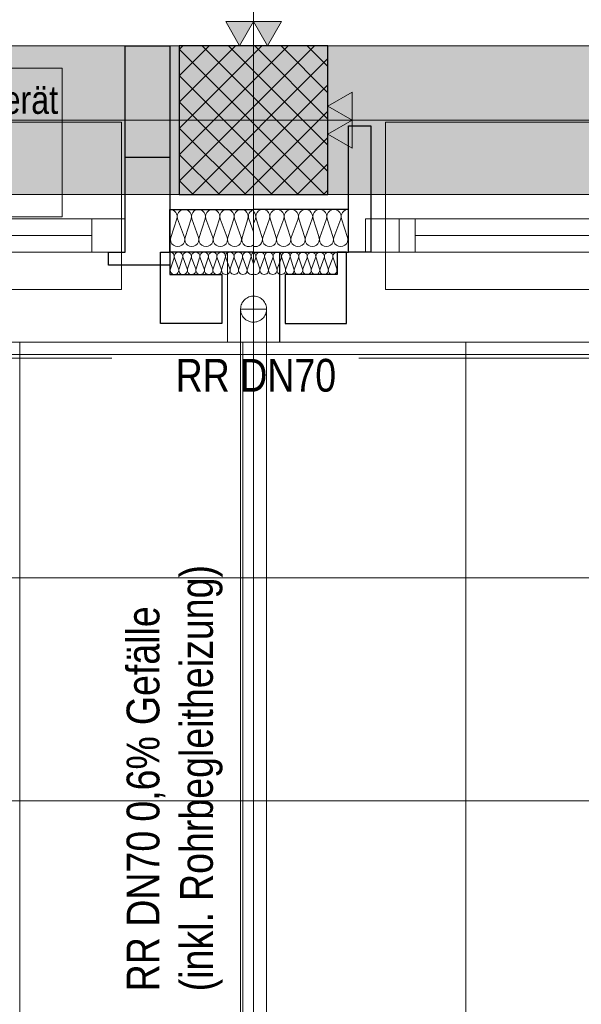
# Model space of a CAD drawing. Extents: x -620 to 300, y 62 to 1107.
# Tile 28 of 256: x -138 to -108, y 330 to 382. Entities that reach past the tile are written whole.
import ezdxf
from ezdxf.lldxf.tags import DXFTag

# ---------------------------------------------------------------- set-up
doc = ezdxf.new("R2010")
doc.units = 0
doc.layers.get('0').update_dxf_attribs({"lineweight": 35})
for name, color, linetype, lineweight, true_color in [('30 -33 Aussenwände- 3 Aussenstützen', 7, 'Continuous', 50, 0x0000dd), ('30 -33 Aussenwände- 7 Fassade_ Elemente', 7, 'Continuous', 9, 0x00aacc), ('30 -35 Decken- 1 Konstruktion-Träger- Stahlbeton', 7, 'grob-A06G9FRA8I', 13, 0x33aa00), ('40 -41 Abwasser_Wasser_Gas- 1 Abwasser + sanitäre Anlagen', 7, 'Continuous', 9, 0xff6633), ('70 -72 Beschriftung- 1 Beschriftung allgemein', 7, 'Continuous', 9, 0xff6633), ('70 -72 Beschriftung- 2 Beschriftung Bauteile', 7, 'Continuous', 9, 0x9999ff)]:
    doc.layers.add(name, color=color, linetype=linetype, lineweight=lineweight, true_color=true_color)
for name, color, linetype, lineweight in [('40 -41 Abwasser_Wasser_Gas- 2 Wasser-1', 7, 'Continuous', 15), ('60- 61 allgemeine Ausstattung- 4 Terrassen', 7, 'Continuous', 9), ('70 -71 Achsen- 1 Gebäudeachsen', 7, 'STRICHPUNKT2-A06G9FR98I', 18)]:
    doc.layers.add(name, color=color, linetype=linetype, lineweight=lineweight)
doc.layers.add('iwb_Schraffur_Unterzug', color=7, linetype='Continuous', lineweight=5, true_color=0xffffcc, plot=False)
doc.styles.get("Standard").update_dxf_attribs({"font": 'ARIALN.TTF'})
tags = doc.linetypes.add('grob-A06G9FRA8I', pattern=[14, 3, -8, 3]).pattern_tags.tags
tags[8:9] = [DXFTag(74, 4), DXFTag(75, 0), DXFTag(340, '0'), DXFTag(46, 0.0), DXFTag(50, 0.0), DXFTag(44, 0.0), DXFTag(45, 0.0)]
tags[6:7] = [DXFTag(74, 4), DXFTag(75, 0), DXFTag(340, '0'), DXFTag(46, 0.0), DXFTag(50, 0.0), DXFTag(44, 0.0), DXFTag(45, 0.0)]
tags[4:5] = [DXFTag(74, 4), DXFTag(75, 0), DXFTag(340, '0'), DXFTag(46, 0.0), DXFTag(50, 0.0), DXFTag(44, 0.0), DXFTag(45, 0.0)]
tags = doc.linetypes.add('STRICHPUNKT2-A06G9FR98I', pattern=[12.7, 6.35, -3.175, 0, -3.175]).pattern_tags.tags
tags[10:11] = [DXFTag(74, 4), DXFTag(75, 0), DXFTag(340, '0'), DXFTag(46, 0.0), DXFTag(50, 0.0), DXFTag(44, 0.0), DXFTag(45, 0.0)]
tags[8:9] = [DXFTag(74, 4), DXFTag(75, 0), DXFTag(340, '0'), DXFTag(46, 0.0), DXFTag(50, 0.0), DXFTag(44, 0.0), DXFTag(45, 0.0)]
tags[6:7] = [DXFTag(74, 4), DXFTag(75, 0), DXFTag(340, '0'), DXFTag(46, 0.0), DXFTag(50, 0.0), DXFTag(44, 0.0), DXFTag(45, 0.0)]
tags[4:5] = [DXFTag(74, 4), DXFTag(75, 0), DXFTag(340, '0'), DXFTag(46, 0.0), DXFTag(50, 0.0), DXFTag(44, 0.0), DXFTag(45, 0.0)]

# ---------------------------------------------------------------- blocks, each defined once
blk = doc.blocks.new('Referenz-A06G9FRB8I')
at = {"layer": '30 -33 Aussenwände- 3 Aussenstützen', "color": 0, "lineweight": 9}
for p, q in [((-129.575, 380.849), (-129.372, 381.053)), ((-129.575, 379.435), (-127.957, 381.053)), ((-129.575, 378.021), (-126.543, 381.053)), ((-129.575, 376.607), (-125.129, 381.053)), ((-129.575, 375.193), (-123.715, 381.053)), ((-129.575, 373.778), (-122.301, 381.053)), ((-129.575, 380.873), (-121.755, 373.053)), ((-128.341, 381.053), (-121.575, 374.287)), ((-126.927, 381.053), (-121.575, 375.702)), ((-125.513, 381.053), (-121.575, 377.116)), ((-124.098, 381.053), (-121.575, 378.53)), ((-122.684, 381.053), (-121.575, 379.944)), ((-128.886, 373.053), (-121.575, 380.364)), ((-129.575, 379.459), (-123.17, 373.053)), ((-127.472, 373.053), (-121.575, 378.95)), ((-129.575, 378.045), (-124.584, 373.053)), ((-125.575, 378.053), (-125.575, 376.053)), ((-126.058, 373.053), (-121.575, 377.536)), ((-126.575, 377.053), (-124.575, 377.053)), ((-129.575, 376.631), (-125.998, 373.053)), ((-124.644, 373.053), (-121.575, 376.121)), ((-129.575, 375.216), (-127.412, 373.053)), ((-123.23, 373.053), (-121.575, 374.707)), ((-129.575, 373.802), (-128.826, 373.053)), ((-121.815, 373.053), (-121.575, 373.293))]:
    blk.add_line(p, q, dxfattribs=at)
at = {"layer": '30 -33 Aussenwände- 3 Aussenstützen', "color": 0, "linetype": 'Continuous', "lineweight": -2, "ltscale": 0.25}
for p, q in [((-121.575, 381.053), (-129.575, 381.053)), ((-129.575, 381.053), (-129.575, 373.053)), ((-121.575, 373.053), (-121.575, 381.053)), ((-129.575, 373.053), (-121.575, 373.053))]:
    blk.add_line(p, q, dxfattribs=at)
at = {"layer": '30 -33 Aussenwände- 7 Fassade_ Elemente', "color": 0, "linetype": 'Continuous', "ltscale": 0.13}
for p, q in [((-286.075, 381.053), (-130.075, 381.053)), ((-130.075, 381.053), (-130.075, 369.953)), ((-125.575, 376.053), (-125.575, 378.053)), ((-124.575, 377.053), (-126.575, 377.053)), ((-156.875, 371.753), (-132.475, 371.753)), ((-132.475, 371.753), (-132.475, 369.953)), ((-129.706, 371.753), (-130.027, 370.753)), ((-129.299, 370.753), (-129.668, 371.753)), ((-128.94, 371.753), (-129.261, 370.753)), ((-128.533, 370.753), (-128.902, 371.753)), ((-128.174, 371.753), (-128.495, 370.753)), ((-127.767, 370.753), (-128.136, 371.753)), ((-127.408, 371.753), (-127.729, 370.753)), ((-127.001, 370.753), (-127.37, 371.753)), ((-126.642, 371.753), (-126.963, 370.753)), ((-126.234, 370.753), (-126.604, 371.753)), ((-125.876, 371.753), (-126.197, 370.753)), ((-125.838, 371.753), (-125.575, 371.043)), ((-125.479, 371.753), (-125.575, 371.492)), ((-125.441, 371.753), (-125.12, 370.753)), ((-125.082, 370.753), (-124.713, 371.753)), ((-124.675, 371.753), (-124.354, 370.753)), ((-124.316, 370.753), (-123.947, 371.753)), ((-123.909, 371.753), (-123.588, 370.753)), ((-123.55, 370.753), (-123.181, 371.753)), ((-123.143, 371.753), (-122.822, 370.753)), ((-122.784, 370.753), (-122.415, 371.753)), ((-122.377, 371.753), (-122.056, 370.753)), ((-122.018, 370.753), (-121.649, 371.753)), ((-121.611, 371.753), (-121.29, 370.753)), ((-121.252, 370.753), (-120.883, 371.753)), ((-120.845, 371.753), (-120.524, 370.753)), ((-70.348, 371.753), (-119.548, 371.753)), ((-119.548, 371.753), (-119.548, 369.953)), ((-132.475, 369.953), (-156.875, 369.953)), ((-130.075, 369.953), (-126.975, 369.953)), ((-129.854, 369.653), (-130.046, 369.053)), ((-129.609, 369.053), (-129.831, 369.653)), ((-129.394, 369.653), (-129.586, 369.053)), ((-129.149, 369.054), (-129.371, 369.653)), ((-128.934, 369.654), (-129.127, 369.054)), ((-128.69, 369.054), (-128.912, 369.654)), ((-128.475, 369.654), (-128.667, 369.054)), ((-128.23, 369.054), (-128.452, 369.654)), ((-128.015, 369.654), (-128.207, 369.054)), ((-127.77, 369.055), (-127.993, 369.654)), ((-127.555, 369.655), (-127.748, 369.055)), ((-127.311, 369.055), (-127.533, 369.655)), ((-127.096, 369.655), (-127.288, 369.055)), ((-126.851, 369.055), (-127.073, 369.655)), ((-126.975, 369.953), (-126.975, 365.113)), ((-126.636, 369.655), (-126.829, 369.055)), ((-126.391, 369.056), (-126.614, 369.655)), ((-126.177, 369.656), (-126.369, 369.056)), ((-125.932, 369.056), (-126.154, 369.656)), ((-125.717, 369.656), (-125.909, 369.056)), ((-125.694, 369.656), (-125.575, 369.334)), ((-125.456, 369.656), (-125.576, 369.334)), ((-125.434, 369.656), (-125.242, 369.056)), ((-125.219, 369.056), (-124.997, 369.656)), ((-124.974, 369.656), (-124.782, 369.056)), ((-124.759, 369.056), (-124.537, 369.655)), ((-124.515, 369.655), (-124.322, 369.055)), ((-124.3, 369.055), (-124.078, 369.655)), ((-124.055, 369.655), (-123.863, 369.055)), ((-123.84, 369.055), (-123.618, 369.655)), ((-123.595, 369.655), (-123.403, 369.055)), ((-123.381, 369.055), (-123.158, 369.654)), ((-123.136, 369.654), (-122.943, 369.054)), ((-122.921, 369.054), (-122.699, 369.654)), ((-122.676, 369.654), (-122.484, 369.054)), ((-122.461, 369.054), (-122.239, 369.654)), ((-122.217, 369.654), (-122.024, 369.054)), ((-122.002, 369.054), (-121.779, 369.653)), ((-121.757, 369.653), (-121.565, 369.053)), ((-121.542, 369.053), (-121.32, 369.653)), ((-121.297, 369.653), (-121.105, 369.053)), ((-119.548, 369.953), (-70.348, 369.953)), ((-126.975, 365.113), (-289.175, 365.113))]:
    blk.add_line(p, q, dxfattribs=at)
at = {"layer": '30 -33 Aussenwände- 7 Fassade_ Elemente', "color": 0, "linetype": 'Continuous', "lineweight": -2, "ltscale": 0.25}
for p, q in [((-132.475, 381.053), (-130.075, 381.053)), ((-132.475, 375.053), (-132.475, 381.053)), ((-130.075, 381.053), (-130.075, 375.053)), ((-120.475, 369.953), (-120.475, 376.753)), ((-120.475, 376.753), (-119.275, 376.753)), ((-119.275, 376.753), (-119.275, 369.953)), ((-132.475, 369.953), (-132.475, 375.053)), ((-130.075, 375.053), (-132.475, 375.053)), ((-130.075, 375.053), (-130.075, 369.253)), ((-130.075, 372.253), (-125.575, 372.253)), ((-130.075, 369.953), (-130.075, 372.253)), ((-120.475, 372.253), (-125.575, 372.253)), ((-120.475, 369.953), (-120.475, 372.253)), ((-133.375, 369.253), (-133.375, 369.953)), ((-133.375, 369.953), (-132.475, 369.953)), ((-130.575, 366.113), (-130.575, 369.953)), ((-130.575, 369.953), (-130.075, 369.953)), ((-125.575, 369.953), (-130.075, 369.953)), ((-130.075, 369.953), (-130.075, 368.753)), ((-125.575, 369.953), (-120.475, 369.953)), ((-124.175, 369.953), (-124.175, 365.113)), ((-120.575, 369.953), (-121.075, 369.953)), ((-121.075, 369.953), (-121.075, 368.753)), ((-120.575, 366.113), (-120.575, 369.953)), ((-119.275, 369.953), (-120.475, 369.953)), ((-130.075, 369.253), (-133.375, 369.253)), ((-130.075, 368.753), (-127.275, 368.753)), ((-127.275, 368.753), (-127.275, 366.113)), ((-123.875, 368.753), (-123.875, 366.113)), ((-121.075, 368.753), (-123.875, 368.753)), ((-127.275, 366.113), (-130.575, 366.113)), ((-123.875, 366.113), (-120.575, 366.113))]:
    blk.add_line(p, q, dxfattribs=at)
at = {"layer": '30 -33 Aussenwände- 7 Fassade_ Elemente', "color": 0, "linetype": 'grob-A06G9FRA8I', "ltscale": 0.13}
for p, q in [((-177.875, 379.853), (-135.875, 379.853)), ((-135.875, 379.853), (-135.875, 371.853)), ((-135.875, 371.853), (-177.875, 371.853)), ((-124.575, 365.113), (27.485, 365.113))]:
    blk.add_line(p, q, dxfattribs=at)
at = {"layer": '30 -33 Aussenwände- 7 Fassade_ Elemente', "color": 0}
for p, q in [((-132.675, 376.953), (-156.875, 376.953)), ((-132.675, 371.753), (-132.675, 376.953)), ((-118.475, 376.953), (-118.475, 371.753)), ((-70.075, 376.953), (-118.475, 376.953)), ((-155.275, 371.753), (-134.275, 371.753)), ((-134.275, 371.753), (-134.275, 369.953)), ((-134.275, 371.753), (-132.675, 371.753)), ((-132.675, 371.753), (-132.675, 369.953)), ((-116.875, 371.753), (-118.475, 371.753)), ((-118.475, 371.753), (-118.475, 369.953)), ((-116.875, 371.753), (-71.675, 371.753)), ((-116.875, 369.953), (-116.875, 371.753)), ((-155.275, 370.853), (-134.275, 370.853)), ((-116.875, 370.853), (-71.675, 370.853)), ((-134.275, 369.953), (-155.275, 369.953)), ((-132.675, 369.953), (-134.275, 369.953)), ((-132.675, 369.953), (-132.675, 367.953)), ((-118.475, 369.953), (-116.875, 369.953)), ((-118.475, 367.953), (-118.475, 369.953)), ((-71.675, 369.953), (-116.875, 369.953)), ((-132.675, 367.953), (-156.875, 367.953)), ((-70.075, 367.953), (-118.475, 367.953))]:
    blk.add_line(p, q, dxfattribs=at)
at = {"layer": '30 -33 Aussenwände- 7 Fassade_ Elemente', "color": 0, "linetype": 'Continuous', "lineweight": 18, "ltscale": 0.18}
for p, q in [((-134.275, 371.753), (-132.475, 371.753)), ((-134.275, 369.953), (-134.275, 371.753)), ((-132.475, 371.753), (-132.475, 369.953)), ((-119.548, 371.753), (-117.748, 371.753)), ((-119.548, 369.953), (-119.548, 371.753)), ((-117.748, 371.753), (-117.748, 369.953)), ((-155.275, 370.853), (-134.275, 370.853)), ((-132.475, 369.953), (-134.275, 369.953)), ((-117.748, 369.953), (-119.548, 369.953))]:
    blk.add_line(p, q, dxfattribs=at)
at = {"layer": '30 -33 Aussenwände- 7 Fassade_ Elemente', "color": 0, "linetype": 'Continuous', "ltscale": 0.13}
for centre, major_axis, end_param in [((-130.07, 371.87), (0.364, -0.117), 1.896254), ((-129.304, 371.87), (0.364, -0.117), 3.764652), ((-128.538, 371.87), (0.364, -0.117), 3.764652), ((-127.772, 371.87), (0.364, -0.117), 3.764652), ((-127.772, 371.87), (0.225, 0.31), 1.254884), ((-127.006, 371.87), (0.364, -0.117), 3.764652), ((-127.006, 371.87), (0.225, 0.31), 1.254884), ((-126.24, 371.87), (0.225, 0.31), 1.254884), ((-125.474, 371.87), (-0.102, 0.369), 1.613483), ((-125.077, 371.87), (0.225, 0.31), 1.254884), ((-124.311, 371.87), (0.364, -0.117), 3.764652), ((-124.311, 371.87), (0.225, 0.31), 1.254884), ((-123.545, 371.87), (0.364, -0.117), 3.764652), ((-123.545, 371.87), (0.225, 0.31), 1.254884), ((-122.779, 371.87), (0.364, -0.117), 3.764652), ((-122.013, 371.87), (0.364, -0.117), 3.764652), ((-121.247, 371.87), (0.364, -0.117), 3.764652), ((-120.481, 371.87), (0.005, 0.383), 1.896254), ((-127.772, 371.87), (-0.225, 0.31), 1.254884), ((-127.772, 371.87), (0.364, -0.117), 1.254884), ((-127.006, 371.87), (-0.225, 0.31), 1.254884), ((-127.006, 371.87), (0.364, -0.117), 1.254884), ((-126.24, 371.87), (-0.225, 0.31), 1.254884), ((-126.24, 371.87), (0.364, -0.117), 1.254884), ((-125.843, 371.87), (0.364, -0.117), 1.107603), ((-125.077, 371.87), (-0.225, 0.31), 1.254884), ((-125.077, 371.87), (0.364, -0.117), 1.254884), ((-124.311, 371.87), (-0.225, 0.31), 1.254884), ((-124.311, 371.87), (0.364, -0.117), 1.254884), ((-123.545, 371.87), (-0.225, 0.31), 1.254884), ((-123.545, 371.87), (0.364, -0.117), 1.254884), ((-129.663, 370.636), (-0.364, 0.117), 3.765224), ((-128.897, 370.636), (-0.364, 0.117), 3.765224), ((-128.131, 370.636), (-0.364, 0.117), 3.765224), ((-127.365, 370.636), (-0.364, 0.117), 1.255075), ((-127.365, 370.636), (-0.364, 0.117), 3.765224), ((-127.365, 370.636), (0.225, -0.31), 1.255075), ((-126.599, 370.636), (-0.364, 0.117), 3.765224), ((-126.599, 370.636), (-0.364, 0.117), 1.255075), ((-126.599, 370.636), (0.225, -0.31), 1.255075), ((-125.833, 370.636), (-0.364, 0.117), 2.619647), ((-125.484, 370.636), (-0.091, -0.372), 2.123158), ((-124.718, 370.636), (-0.364, 0.117), 3.765224), ((-124.718, 370.636), (-0.364, 0.117), 1.255075), ((-124.718, 370.636), (0.225, -0.31), 1.255075), ((-123.952, 370.636), (-0.364, 0.117), 3.765224), ((-123.952, 370.636), (-0.364, 0.117), 1.255075), ((-123.952, 370.636), (0.225, -0.31), 1.255075), ((-123.186, 370.636), (-0.364, 0.117), 3.765224), ((-122.42, 370.636), (-0.364, 0.117), 3.765224), ((-121.654, 370.636), (-0.364, 0.117), 3.765224), ((-120.888, 370.636), (-0.364, 0.117), 3.765224), ((-127.365, 370.636), (-0.225, -0.31), 1.255075), ((-126.599, 370.636), (-0.225, -0.31), 1.255075), ((-124.718, 370.636), (-0.225, -0.31), 1.255075), ((-123.952, 370.636), (-0.225, -0.31), 1.255075), ((-130.072, 369.723), (0.219, -0.07), 1.896254), ((-129.613, 369.724), (0.219, -0.07), 3.764652), ((-129.153, 369.724), (0.219, -0.07), 3.764652), ((-128.693, 369.724), (0.219, -0.07), 3.764652), ((-128.234, 369.725), (0.219, -0.07), 3.764652), ((-127.774, 369.725), (0.219, -0.07), 3.764652), ((-127.314, 369.725), (0.219, -0.07), 3.764652), ((-126.855, 369.726), (0.219, -0.07), 3.764652), ((-126.855, 369.726), (-0.135, 0.186), 1.254884), ((-126.855, 369.726), (0.135, 0.186), 1.254884), ((-126.855, 369.726), (0.219, -0.07), 1.254884), ((-126.395, 369.726), (0.219, -0.07), 3.764652), ((-126.395, 369.726), (-0.135, 0.186), 1.254884), ((-126.395, 369.726), (0.135, 0.186), 1.254884), ((-126.395, 369.726), (0.219, -0.07), 1.254884), ((-125.936, 369.726), (-0.135, 0.186), 1.254884), ((-125.936, 369.726), (0.135, 0.186), 1.254884), ((-125.936, 369.726), (0.219, -0.07), 1.254884), ((-125.476, 369.727), (-0.1, 0.207), 1.434048), ((-125.675, 369.727), (0.219, -0.071), 1.434048), ((-125.215, 369.726), (-0.135, 0.186), 1.254884), ((-125.215, 369.726), (0.135, 0.186), 1.254884), ((-125.215, 369.726), (0.219, -0.071), 1.254884), ((-124.756, 369.726), (0.219, -0.071), 3.764652), ((-124.756, 369.726), (-0.135, 0.186), 1.254884), ((-124.756, 369.726), (0.135, 0.186), 1.254884), ((-124.756, 369.726), (0.219, -0.071), 1.254884), ((-124.296, 369.726), (0.219, -0.071), 3.764652), ((-124.296, 369.726), (-0.135, 0.186), 1.254884), ((-124.296, 369.726), (0.135, 0.186), 1.254884), ((-124.296, 369.726), (0.219, -0.071), 1.254884), ((-123.836, 369.725), (0.219, -0.071), 3.764652), ((-123.377, 369.725), (0.219, -0.071), 3.764652), ((-122.917, 369.725), (0.219, -0.071), 3.764652), ((-122.458, 369.724), (0.219, -0.071), 3.764652), ((-121.998, 369.724), (0.219, -0.071), 3.764652), ((-121.538, 369.724), (0.219, -0.071), 3.764652), ((-121.079, 369.723), (0.003, 0.23), 1.896254), ((-129.827, 368.983), (-0.219, 0.07), 3.765224), ((-129.368, 368.983), (-0.219, 0.07), 3.765224), ((-128.908, 368.983), (-0.219, 0.07), 3.765224), ((-128.448, 368.984), (-0.219, 0.07), 3.765224), ((-127.989, 368.984), (-0.219, 0.07), 3.765224), ((-127.529, 368.984), (-0.219, 0.07), 3.765224), ((-127.07, 368.985), (-0.219, 0.07), 3.765224), ((-126.61, 368.985), (-0.219, 0.07), 3.765224), ((-126.61, 368.985), (-0.219, 0.07), 1.255075), ((-126.61, 368.985), (0.135, -0.186), 1.255075), ((-126.15, 368.985), (-0.219, 0.07), 1.255075), ((-126.15, 368.985), (-0.219, 0.07), 3.765224), ((-126.15, 368.985), (0.135, -0.186), 1.255075), ((-125.691, 368.986), (-0.219, 0.07), 2.411197), ((-125.46, 368.986), (-0.116, -0.198), 2.411197), ((-125.001, 368.985), (-0.219, 0.071), 1.255075), ((-125.001, 368.985), (-0.219, 0.071), 3.765224), ((-125.001, 368.985), (0.135, -0.186), 1.255075), ((-124.541, 368.985), (-0.219, 0.071), 1.255075), ((-124.541, 368.985), (-0.219, 0.071), 3.765224), ((-124.541, 368.985), (0.135, -0.186), 1.255075), ((-124.081, 368.985), (-0.219, 0.071), 3.765224), ((-123.622, 368.984), (-0.219, 0.071), 3.765224), ((-123.162, 368.984), (-0.219, 0.071), 3.765224), ((-122.702, 368.984), (-0.219, 0.071), 3.765224), ((-122.243, 368.983), (-0.219, 0.071), 3.765224), ((-121.783, 368.983), (-0.219, 0.071), 3.765224), ((-121.324, 368.983), (-0.219, 0.071), 3.765224), ((-126.61, 368.985), (-0.135, -0.186), 1.255075), ((-126.15, 368.985), (-0.135, -0.186), 1.255075), ((-125.001, 368.985), (-0.135, -0.186), 1.255075), ((-124.541, 368.985), (-0.135, -0.186), 1.255075)]:
    blk.add_ellipse(centre, major_axis=major_axis, ratio=1, start_param=0, end_param=end_param, dxfattribs=at)
at = {"layer": '30 -35 Decken- 1 Konstruktion-Träger- Stahlbeton', "color": 0}
for p, q in [((-451.575, 381.053), (35.425, 381.053)), ((-451.575, 373.053), (35.425, 373.053))]:
    blk.add_line(p, q, dxfattribs=at)
at = {"layer": '40 -41 Abwasser_Wasser_Gas- 1 Abwasser + sanitäre Anlagen', "color": 0, "linetype": 'grob-A06G9FRA8I', "ltscale": 0.13}
for p, q in [((-126.275, 326.649), (-126.275, 366.893)), ((-126.275, 366.893), (-124.875, 366.893)), ((-124.875, 366.893), (-124.875, 327.137))]:
    blk.add_line(p, q, dxfattribs=at)
at = {"layer": '40 -41 Abwasser_Wasser_Gas- 2 Wasser-1', "color": 0, "linetype": 'Continuous', "ltscale": 0.15}
for p, q in [((-126.054, 367.404), (-126.002, 367.448)), ((-126.054, 367.404), (-126.002, 367.448)), ((-126.002, 367.448), (-125.945, 367.488)), ((-126.002, 367.448), (-125.945, 367.488)), ((-125.945, 367.488), (-125.885, 367.521)), ((-125.945, 367.488), (-125.885, 367.521)), ((-125.885, 367.521), (-125.822, 367.548)), ((-125.885, 367.521), (-125.822, 367.548)), ((-125.822, 367.548), (-125.757, 367.569)), ((-125.822, 367.548), (-125.757, 367.569)), ((-125.757, 367.569), (-125.689, 367.584)), ((-125.757, 367.569), (-125.689, 367.584)), ((-125.689, 367.584), (-125.621, 367.592)), ((-125.689, 367.584), (-125.621, 367.592)), ((-125.621, 367.592), (-125.553, 367.593)), ((-125.621, 367.592), (-125.553, 367.593)), ((-125.553, 367.593), (-125.484, 367.587)), ((-125.553, 367.593), (-125.484, 367.587)), ((-125.484, 367.587), (-125.416, 367.575)), ((-125.484, 367.587), (-125.416, 367.575)), ((-125.416, 367.575), (-125.35, 367.556)), ((-125.416, 367.575), (-125.35, 367.556)), ((-125.35, 367.556), (-125.287, 367.531)), ((-125.35, 367.556), (-125.287, 367.531)), ((-125.287, 367.531), (-125.225, 367.499)), ((-125.287, 367.531), (-125.225, 367.499)), ((-125.225, 367.499), (-125.168, 367.462)), ((-125.225, 367.499), (-125.168, 367.462)), ((-125.168, 367.462), (-125.114, 367.419)), ((-125.168, 367.462), (-125.114, 367.419)), ((-126.275, 366.916), (-126.269, 366.984)), ((-126.275, 366.916), (-126.269, 366.984)), ((-126.274, 366.847), (-126.275, 366.916)), ((-126.274, 366.847), (-126.275, 366.916)), ((-126.269, 366.984), (-126.257, 367.052)), ((-126.269, 366.984), (-126.257, 367.052)), ((-126.257, 367.052), (-126.238, 367.118)), ((-126.257, 367.052), (-126.238, 367.118)), ((-126.238, 367.118), (-126.213, 367.182)), ((-126.238, 367.118), (-126.213, 367.182)), ((-126.213, 367.182), (-126.182, 367.243)), ((-126.213, 367.182), (-126.182, 367.243)), ((-126.182, 367.243), (-126.144, 367.301)), ((-126.182, 367.243), (-126.144, 367.301)), ((-126.144, 367.301), (-126.102, 367.355)), ((-126.144, 367.301), (-126.102, 367.355)), ((-126.102, 367.355), (-126.054, 367.404)), ((-126.102, 367.355), (-126.054, 367.404)), ((-125.114, 367.419), (-125.065, 367.372)), ((-125.114, 367.419), (-125.065, 367.372)), ((-125.065, 367.372), (-125.02, 367.319)), ((-125.065, 367.372), (-125.02, 367.319)), ((-125.02, 367.319), (-124.981, 367.263)), ((-125.02, 367.319), (-124.981, 367.263)), ((-124.981, 367.263), (-124.948, 367.203)), ((-124.981, 367.263), (-124.948, 367.203)), ((-124.948, 367.203), (-124.92, 367.14)), ((-124.948, 367.203), (-124.92, 367.14)), ((-124.92, 367.14), (-124.899, 367.074)), ((-124.92, 367.14), (-124.899, 367.074)), ((-124.899, 367.074), (-124.885, 367.007)), ((-124.899, 367.074), (-124.885, 367.007)), ((-124.885, 367.007), (-124.877, 366.939)), ((-124.885, 367.007), (-124.877, 366.939)), ((-124.877, 366.939), (-124.876, 366.87)), ((-124.877, 366.939), (-124.876, 366.87)), ((-126.266, 366.779), (-126.274, 366.847)), ((-126.266, 366.779), (-126.274, 366.847)), ((-126.252, 366.712), (-126.266, 366.779)), ((-126.252, 366.712), (-126.266, 366.779)), ((-126.231, 366.647), (-126.252, 366.712)), ((-126.231, 366.647), (-126.252, 366.712)), ((-126.203, 366.584), (-126.231, 366.647)), ((-126.203, 366.584), (-126.231, 366.647)), ((-126.17, 366.523), (-126.203, 366.584)), ((-126.17, 366.523), (-126.203, 366.584)), ((-126.131, 366.467), (-126.17, 366.523)), ((-126.131, 366.467), (-126.17, 366.523)), ((-126.086, 366.415), (-126.131, 366.467)), ((-126.086, 366.415), (-126.131, 366.467)), ((-126.037, 366.367), (-126.086, 366.415)), ((-126.037, 366.367), (-126.086, 366.415)), ((-125.097, 366.382), (-125.149, 366.338)), ((-125.097, 366.382), (-125.149, 366.338)), ((-125.049, 366.432), (-125.097, 366.382)), ((-125.049, 366.432), (-125.097, 366.382)), ((-125.006, 366.485), (-125.049, 366.432)), ((-125.006, 366.485), (-125.049, 366.432)), ((-124.969, 366.543), (-125.006, 366.485)), ((-124.969, 366.543), (-125.006, 366.485)), ((-124.938, 366.604), (-124.969, 366.543)), ((-124.938, 366.604), (-124.969, 366.543)), ((-124.913, 366.668), (-124.938, 366.604)), ((-124.913, 366.668), (-124.938, 366.604)), ((-124.894, 366.734), (-124.913, 366.668)), ((-124.894, 366.734), (-124.913, 366.668)), ((-124.881, 366.802), (-124.894, 366.734)), ((-124.881, 366.802), (-124.894, 366.734)), ((-124.876, 366.87), (-124.881, 366.802)), ((-124.876, 366.87), (-124.881, 366.802)), ((-125.983, 366.324), (-126.037, 366.367)), ((-125.983, 366.324), (-126.037, 366.367)), ((-125.925, 366.287), (-125.983, 366.324)), ((-125.925, 366.287), (-125.983, 366.324)), ((-125.864, 366.256), (-125.925, 366.287)), ((-125.864, 366.256), (-125.925, 366.287)), ((-125.8, 366.23), (-125.864, 366.256)), ((-125.8, 366.23), (-125.864, 366.256)), ((-125.734, 366.211), (-125.8, 366.23)), ((-125.734, 366.211), (-125.8, 366.23)), ((-125.667, 366.199), (-125.734, 366.211)), ((-125.667, 366.199), (-125.734, 366.211)), ((-125.598, 366.193), (-125.667, 366.199)), ((-125.598, 366.193), (-125.667, 366.199)), ((-125.53, 366.195), (-125.598, 366.193)), ((-125.53, 366.195), (-125.598, 366.193)), ((-125.461, 366.202), (-125.53, 366.195)), ((-125.461, 366.202), (-125.53, 366.195)), ((-125.394, 366.217), (-125.461, 366.202)), ((-125.394, 366.217), (-125.461, 366.202)), ((-125.329, 366.238), (-125.394, 366.217)), ((-125.329, 366.238), (-125.394, 366.217)), ((-125.266, 366.265), (-125.329, 366.238)), ((-125.266, 366.265), (-125.329, 366.238)), ((-125.206, 366.299), (-125.266, 366.265)), ((-125.206, 366.299), (-125.266, 366.265)), ((-125.149, 366.338), (-125.206, 366.299)), ((-125.149, 366.338), (-125.206, 366.299))]:
    blk.add_line(p, q, dxfattribs=at)
at = {"layer": '60- 61 allgemeine Ausstattung- 4 Terrassen', "color": 0}
for p, q in [((27.485, 365.113), (-286.141, 365.113)), ((-138.155, 328.453), (-138.155, 365.113)), ((-126.155, 328.453), (-126.155, 365.113)), ((-114.155, 328.453), (-114.155, 365.113)), ((-286.141, 364.453), (27.485, 364.453)), ((-286.141, 352.453), (27.485, 352.453)), ((-286.141, 340.453), (27.485, 340.453))]:
    blk.add_line(p, q, dxfattribs=at)
at = {"layer": '70 -71 Achsen- 1 Gebäudeachsen', "color": 0, "linetype": 'STRICHPUNKT2-A06G9FR98I', "ltscale": 0.18}
for p, q in [((-125.575, 1076.993), (-125.575, 77.553)), ((-538.628, 377.053), (75.968, 377.053))]:
    blk.add_line(p, q, dxfattribs=at)
at = {"layer": '70 -72 Beschriftung- 1 Beschriftung allgemein', "color": 0, "linetype": 'Continuous', "ltscale": 0.13}
for p, q in [((-180.193, 364.261), (-133.193, 364.261)), ((-119.915, 364.261), (-72.915, 364.261))]:
    blk.add_line(p, q, dxfattribs=at)
at = {"layer": '70 -72 Beschriftung- 2 Beschriftung Bauteile', "color": 0}
for p, q in [((-126.325, 381.053), (-127.075, 382.352)), ((-127.075, 382.352), (-125.575, 382.352)), ((-125.575, 382.352), (-126.325, 381.053)), ((-124.825, 381.053), (-125.575, 382.352)), ((-125.575, 382.352), (-124.075, 382.352)), ((-124.075, 382.352), (-124.825, 381.053)), ((-121.575, 377.803), (-120.276, 378.553)), ((-120.276, 378.553), (-120.276, 377.053)), ((-120.276, 377.053), (-121.575, 377.803)), ((-121.575, 376.303), (-120.276, 377.053)), ((-120.276, 377.053), (-120.276, 375.553)), ((-120.276, 375.553), (-121.575, 376.303))]:
    blk.add_line(p, q, dxfattribs=at)
at = {"layer": '70 -72 Beschriftung- 2 Beschriftung Bauteile', "color": 0, "lineweight": 0}
for points in [[(-126.325, 381.053), (-127.075, 382.352), (-126.325, 382.352)], [(-126.325, 381.053), (-126.325, 382.352), (-125.575, 382.352)], [(-124.825, 381.053), (-125.575, 382.352), (-124.825, 382.352)], [(-124.825, 381.053), (-124.825, 382.352), (-124.075, 382.352)], [(-120.276, 377.053), (-121.575, 377.803), (-120.276, 378.553)], [(-120.276, 375.553), (-121.575, 376.303), (-120.276, 377.053)]]:
    blk.add_solid(points, dxfattribs=at)
at = {"layer": '30 -33 Aussenwände- 7 Fassade_ Elemente', "color": 0, "linetype": 'ByBlock', "ltscale": 0.13, "insert": (-156.098, 378.905), "char_height": 1.51033, "attachment_point": 1}
blk.add_mtext('{\\fArial Narrow;dezentrales Lüftungsgerät}', dxfattribs=at)
at = {"layer": '70 -72 Beschriftung- 1 Beschriftung allgemein', "color": 0, "linetype": 'Continuous', "ltscale": 0.13, "insert": (-129.767, 364.216), "char_height": 1.76205, "attachment_point": 1}
blk.add_mtext('{\\fArial Narrow;RR DN70}', dxfattribs=at)
blk.add_mtext('{\\fArial Narrow;RR DN70}', dxfattribs=at)
at = {"layer": '70 -72 Beschriftung- 1 Beschriftung allgemein', "color": 0, "linetype": 'Continuous', "ltscale": 0.13, "char_height": 1.76205, "attachment_point": 1, "rotation": 90}
for s, insert in [('{\\fArial Narrow;Rohrbegleitheizung)}', (-129.528, 335.069)), ('{\\fArial Narrow;Gefälle}', (-132.403, 344.521)), ('{\\fArial Narrow;0,6%}', (-132.403, 339.331)), ('{\\fArial Narrow;DN70}', (-132.403, 333.685)), ('{\\fArial Narrow;(inkl.}', (-129.528, 330.211)), ('{\\fArial Narrow;RR}', (-132.403, 330.211))]:
    blk.add_mtext(s, dxfattribs=dict(at, insert=insert))
blk = doc.blocks.new('Referenz-A06G9FRD8I')
at = {"layer": 'iwb_Schraffur_Unterzug', "linetype": 'Continuous', "ltscale": 0.13}
for points in [[(-451.575, 381.053), (75.968, 381.053), (75.968, 376.755)], [(-451.575, 381.053), (75.968, 376.755), (75.968, 373.053)], [(-451.575, 381.053), (75.968, 373.053), (-451.575, 373.053)]]:
    blk.add_solid(points, dxfattribs=at)

msp = doc.modelspace()

# ---------------------------------------------------------------- block references
at = {"color": 8, "lineweight": 25, "ltscale": 0.25, "true_color": 0x808080}
for name in ['Referenz-A06G9FRB8I', 'Referenz-A06G9FRD8I']:
    msp.add_blockref(name, (0, 0), dxfattribs=at)

doc.saveas('drawing.dxf')
